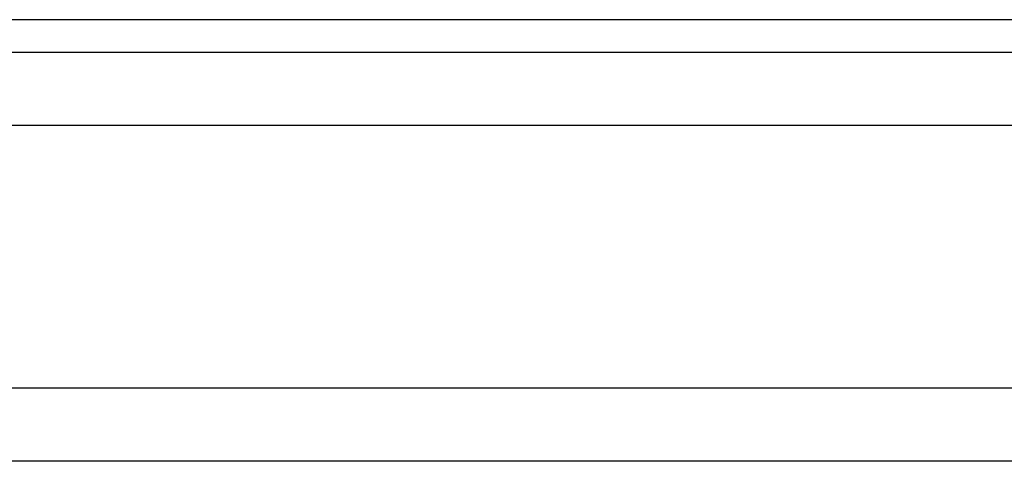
# Model space of a CAD drawing. Header units: millimetres. Extents: x 785 to 1082, y 409 to 508.
# Tile 35 of 54: x 1022.41 to 1035.89, y 429.28 to 435.33. Entities that reach past the tile are written whole.
import ezdxf

# ---------------------------------------------------------------- set-up
doc = ezdxf.new("R2010")
doc.units = ezdxf.units.MM
doc.header["$LTSCALE"] = 0.15
doc.layers.add('2', color=7, linetype='CONTINUOUS')

msp = doc.modelspace()

# ---------------------------------------------------------------- linework, layer by layer
at = {"layer": '2', "color": 0, "linetype": 'Continuous'}
for p, q in [((1040.57, 435.333), (1004.386, 435.333)), ((1049.478, 434.883), (995.478, 434.883)), ((1049.478, 433.883), (995.478, 433.883)), ((1082.478, 430.283), (946.63, 430.283)), ((1082.478, 429.283), (912.478, 429.283))]:
    msp.add_line(p, q, dxfattribs=at)

doc.saveas('drawing.dxf')
